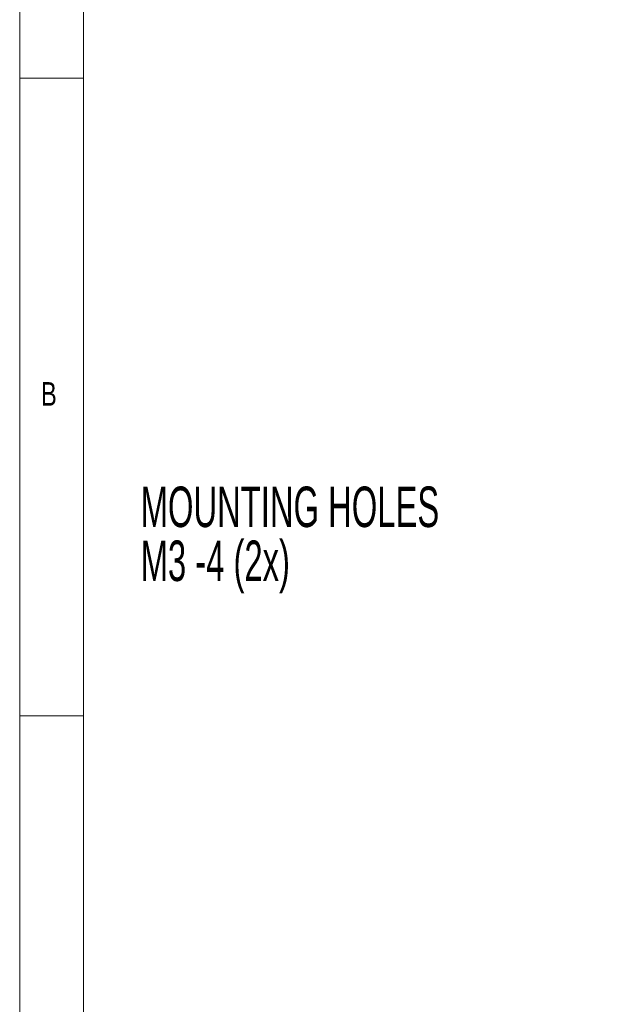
# Model space of a CAD drawing. Header units: millimetres. Extents: x 5 to 415, y 5 to 292.
# Tile 26 of 57: x 5 to 52, y 176 to 253. Entities that reach past the tile are written whole.
import ezdxf

# ---------------------------------------------------------------- set-up
doc = ezdxf.new("R2010")
doc.units = ezdxf.units.MM
doc.styles.add('SLDTEXTSTYLE0', font='TXT', dxfattribs={"width": 0.605})
doc.styles.add('SLDTEXTSTYLE1', font='TXT', dxfattribs={"width": 0.75})

# ---------------------------------------------------------------- blocks, each defined once
blk = doc.blocks.new('SW_NOTE_6')
at = {"color": 0, "linetype": 'Continuous', "lineweight": 0, "char_height": 3.175, "attachment_point": 1, "style": 'SLDTEXTSTYLE0'}
for s, insert in [('MOUNTING HOLES', (-38.995, 5.764)), ('M3 -4 (2x)', (-38.995, 1.531))]:
    blk.add_mtext(s, dxfattribs=dict(at, insert=insert))

msp = doc.modelspace()

# ---------------------------------------------------------------- linework, layer by layer
at = {"color": 7, "linetype": 'Continuous', "lineweight": 0}
for p, q in [((5, 292), (5, 5)), ((9.996, 287), (9.996, 10)), ((10, 248.5), (5, 248.5)), ((5, 198.5), (10, 198.5))]:
    msp.add_line(p, q, dxfattribs=at)

# ---------------------------------------------------------------- block references
msp.add_blockref('SW_NOTE_6', (53.477, 210.71), dxfattribs=at)

# ---------------------------------------------------------------- texts
at = {"color": 7, "linetype": 'Continuous', "lineweight": 0, "insert": (6.667, 224.668), "char_height": 1.852, "attachment_point": 1, "style": 'SLDTEXTSTYLE1'}
msp.add_mtext('B', dxfattribs=at)

doc.saveas('drawing.dxf')
